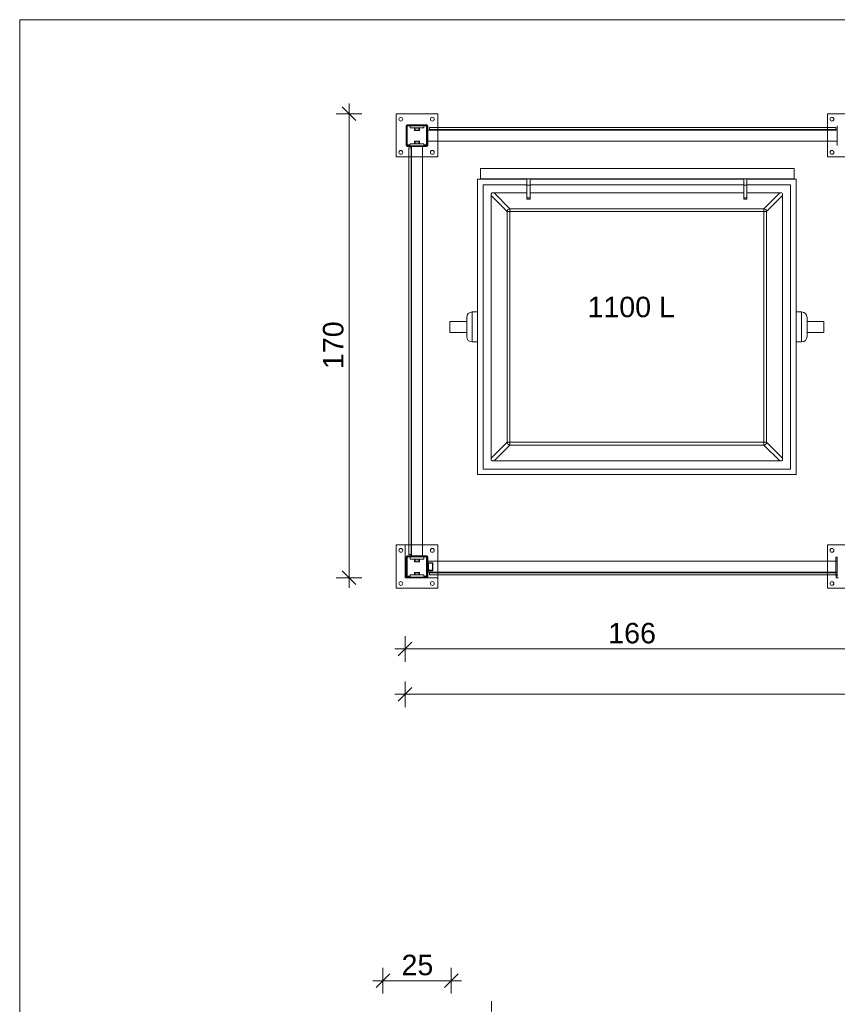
# Model space of a CAD drawing. Header units: millimetres. Extents: x -167328 to -157314, y 101096 to 108030.
# Tile 4 of 8: x -167328 to -164331, y 104422 to 108030. Entities that reach past the tile are written whole.
import ezdxf
from ezdxf.xclip import XClip

# ---------------------------------------------------------------- set-up
doc = ezdxf.new("R2010")
doc.units = ezdxf.units.MM
doc.header["$MEASUREMENT"] = 0
doc.header["$XCLIPFRAME"] = 0
doc.layers.add('2D - Rysunki i Obrazki', color=7, linetype='Continuous')
for name, color, linetype, lineweight in [('ARCH-036 SZCZEGÓŁ WIATY ŚMIETNIKOWEJ_18_Krzywa_Nr_pióra__7', 7, 'Continuous', 18), ('ARCH-036 SZCZEGÓŁ WIATY ŚMIETNIKOWEJ_18_Linia_Nr_pióra__7', 7, 'Continuous', 18), ('ARCH-036 SZCZEGÓŁ WIATY ŚMIETNIKOWEJ_18_Linia_Nr_pióra__8', 250, 'Continuous', 18), ('ARCH-036 SZCZEGÓŁ WIATY ŚMIETNIKOWEJ_18_Polilinia_Nr_pióra__7', 7, 'Continuous', 18), ('ARCH-036 SZCZEGÓŁ WIATY ŚMIETNIKOWEJ_18_Tekst_Nr_pióra__7', 7, 'Continuous', 18), ('ARCH-036 SZCZEGÓŁ WIATY ŚMIETNIKOWEJ_18_Łuk_Nr_pióra__7', 7, 'Continuous', 18), ('ARCH-036 SZCZEGÓŁ WIATY ŚMIETNIKOWEJ_18_Łuk_Nr_pióra__8', 250, 'Continuous', 18)]:
    doc.layers.add(name, color=color, linetype=linetype, lineweight=lineweight)
doc.layers.add('ARCH-036 SZCZEGÓŁ WIATY ŚMIETNIKOWEJ_18_Wymiary_Nr_pióra__251', color=7, linetype='Continuous', lineweight=18, true_color=0x6d6d6d)
doc.styles.add('STYL_AUTOMATYCZNY_1', font='arial.ttf')

# ---------------------------------------------------------------- blocks, each defined once
blk = doc.blocks.new('Rysunek_1_18', base_point=(-162320.9293651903, 104563.3070310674))
at = {"layer": 'ARCH-036 SZCZEGÓŁ WIATY ŚMIETNIKOWEJ_18_Krzywa_Nr_pióra__7', "color": 7, "linetype": 'Continuous', "lineweight": 18}
for p, q in [((-165880.53322882, 107632.701186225), (-165878.2237885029, 107633.4157429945)), ((-165878.2237885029, 107633.4157429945), (-165875.9143481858, 107632.701186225)), ((-165875.9143481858, 107632.701186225), (-165871.2956167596, 107633.4157429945)), ((-165871.2956167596, 107633.4157429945), (-165866.6767361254, 107632.701186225)), ((-165866.6767361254, 107632.701186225), (-165864.3674450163, 107633.4157429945)), ((-165864.3674450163, 107633.4157429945), (-165862.0580046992, 107632.701186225)), ((-165878.2237885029, 107624.11576202), (-165880.53322882, 107624.8301695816)), ((-165875.9143481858, 107624.8301695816), (-165878.2237885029, 107624.11576202)), ((-165871.2956167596, 107624.11576202), (-165875.9143481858, 107624.8301695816)), ((-165866.6767361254, 107624.8301695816), (-165871.2956167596, 107624.11576202)), ((-165864.3674450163, 107624.11576202), (-165866.6767361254, 107624.8301695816)), ((-165862.0580046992, 107624.8301695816), (-165864.3674450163, 107624.11576202)), ((-165880.53322882, 107584.0012104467), (-165878.2237885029, 107584.7157672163)), ((-165878.2237885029, 107575.4156370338), (-165880.53322882, 107576.1301938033)), ((-165878.2237885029, 107584.7157672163), (-165875.9143481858, 107584.0012104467)), ((-165875.9143481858, 107576.1301938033), (-165878.2237885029, 107575.4156370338)), ((-165875.9143481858, 107584.0012104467), (-165871.2956167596, 107584.7157672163)), ((-165871.2956167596, 107575.4156370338), (-165875.9143481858, 107576.1301938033)), ((-165871.2956167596, 107584.7157672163), (-165866.6767361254, 107584.0012104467)), ((-165866.6767361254, 107576.1301938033), (-165871.2956167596, 107575.4156370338)), ((-165866.6767361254, 107584.0012104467), (-165864.3674450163, 107584.7157672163)), ((-165864.3674450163, 107575.4156370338), (-165866.6767361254, 107576.1301938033)), ((-165864.3674450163, 107584.7157672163), (-165862.0580046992, 107584.0012104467)), ((-165862.0580046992, 107576.1301938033), (-165864.3674450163, 107575.4156370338)), ((-165880.53322882, 106052.7011295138), (-165878.2237885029, 106053.4156862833)), ((-165878.2237885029, 106044.1157053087), (-165880.53322882, 106044.8302620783)), ((-165878.2237885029, 106053.4156862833), (-165875.9143481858, 106052.7011295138)), ((-165875.9143481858, 106044.8302620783), (-165878.2237885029, 106044.1157053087)), ((-165875.9143481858, 106052.7011295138), (-165871.2956167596, 106053.4156862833)), ((-165871.2956167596, 106044.1157053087), (-165875.9143481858, 106044.8302620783)), ((-165871.2956167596, 106053.4156862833), (-165866.6767361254, 106052.7011295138)), ((-165866.6767361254, 106044.8302620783), (-165871.2956167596, 106044.1157053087)), ((-165866.6767361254, 106052.7011295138), (-165864.3674450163, 106053.4156862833)), ((-165864.3674450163, 106044.1157053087), (-165866.6767361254, 106044.8302620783)), ((-165864.3674450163, 106053.4156862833), (-165862.0580046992, 106052.7011295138)), ((-165862.0580046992, 106044.8302620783), (-165864.3674450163, 106044.1157053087)), ((-165880.53322882, 106004.0011537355), (-165878.2237885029, 106004.715710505)), ((-165878.2237885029, 106004.715710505), (-165875.9143481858, 106004.0011537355)), ((-165875.9143481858, 106004.0011537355), (-165871.2956167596, 106004.715710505)), ((-165871.2956167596, 106004.715710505), (-165866.6767361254, 106004.0011537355)), ((-165866.6767361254, 106004.0011537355), (-165864.3674450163, 106004.715710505)), ((-165864.3674450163, 106004.715710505), (-165862.0580046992, 106004.0011537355)), ((-165878.2237885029, 105995.4157295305), (-165880.53322882, 105996.1302863)), ((-165875.9143481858, 105996.1302863), (-165878.2237885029, 105995.4157295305)), ((-165871.2956167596, 105995.4157295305), (-165875.9143481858, 105996.1302863)), ((-165866.6767361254, 105996.1302863), (-165871.2956167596, 105995.4157295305)), ((-165864.3674450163, 105995.4157295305), (-165866.6767361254, 105996.1302863)), ((-165862.0580046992, 105996.1302863), (-165864.3674450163, 105995.4157295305))]:
    blk.add_line(p, q, dxfattribs=at)
at = {"layer": 'ARCH-036 SZCZEGÓŁ WIATY ŚMIETNIKOWEJ_18_Linia_Nr_pióra__7', "color": 7, "linetype": 'Continuous', "lineweight": 18}
for p, q in [((-165915.2955427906, 107685.4157505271), (-165795.2956631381, 107685.4157505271)), ((-165795.2956631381, 107685.4157505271), (-165795.2956631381, 107635.4179641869)), ((-164335.2956352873, 107685.4157505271), (-164215.2956064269, 107685.4157505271)), ((-165911.2955766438, 107569.4156878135), (-165911.2955766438, 107641.4156752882)), ((-165909.2955935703, 107569.4156878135), (-165909.2955935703, 107641.4156752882)), ((-165907.2956104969, 107645.415641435), (-165835.2956230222, 107645.415641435)), ((-165907.2956104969, 107643.4156583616), (-165835.2956230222, 107643.4156583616)), ((-165907.2956104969, 107572.4156624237), (-165907.2956104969, 107640.4156837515)), ((-165906.2956189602, 107641.4156752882), (-165896.2955543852, 107641.4156752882)), ((-165896.2955543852, 107641.4156752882), (-165896.2955543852, 107633.4157429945)), ((-165896.2955543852, 107641.4156752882), (-165846.295679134, 107641.4156752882)), ((-165896.2955543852, 107633.4157429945), (-165846.295679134, 107633.4157429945)), ((-165880.53322882, 107632.701186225), (-165879.2955490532, 107633.4157429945)), ((-165880.53322882, 107632.701186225), (-165880.53322882, 107624.8301695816)), ((-165879.2955490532, 107641.4156752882), (-165879.2955490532, 107643.4156583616)), ((-165875.9143481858, 107632.701186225), (-165875.9143481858, 107624.8301695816)), ((-165866.6767361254, 107632.701186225), (-165866.6767361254, 107624.8301695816)), ((-165865.2956675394, 107641.4156752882), (-165865.2956675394, 107643.4156583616)), ((-165863.295535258, 107633.4157429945), (-165862.0580046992, 107632.701186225)), ((-165862.0580046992, 107632.701186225), (-165862.0580046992, 107624.8301695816)), ((-165846.295679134, 107641.4156752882), (-165838.2955976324, 107641.4156752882)), ((-165846.295679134, 107641.4156752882), (-165846.295679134, 107633.4157429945)), ((-165837.2956060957, 107640.4156837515), (-165837.2956060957, 107572.4156624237)), ((-165835.2956230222, 107640.4156837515), (-165835.2956230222, 107572.4156624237)), ((-165833.2956399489, 107641.4156752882), (-165833.2956399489, 107569.4156878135)), ((-165831.2956568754, 107641.4156752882), (-165831.2956568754, 107569.4156878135)), ((-165826.2956072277, 107635.4179307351), (-165826.2956072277, 107635.4158493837)), ((-164336.295626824, 107635.4179641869), (-165826.295549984, 107635.4179641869)), ((-164336.295626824, 107635.4158752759), (-165826.295549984, 107635.4158752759)), ((-165826.295549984, 107635.4158752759), (-165826.295549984, 107635.2041492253)), ((-165826.295549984, 107627.6276690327), (-165826.295549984, 107635.2041492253)), ((-165826.295549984, 107635.2041492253), (-164336.295626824, 107635.2041492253)), ((-164336.295626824, 107635.4158752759), (-164336.295626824, 107635.2041492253)), ((-164336.295626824, 107635.2041492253), (-164336.295626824, 107627.6276690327)), ((-164336.2956072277, 107635.4179307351), (-164336.2956072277, 107635.4158493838)), ((-164331.2956691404, 107569.4156878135), (-164331.2956691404, 107641.4156752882)), ((-165879.2955490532, 107624.11576202), (-165880.53322882, 107624.8301695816)), ((-165879.2955490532, 107624.11576202), (-165878.2237885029, 107624.11576202)), ((-165871.2956167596, 107624.11576202), (-165878.2237885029, 107624.11576202)), ((-165864.3674450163, 107624.11576202), (-165871.2956167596, 107624.11576202)), ((-165864.3674450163, 107624.11576202), (-165863.295535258, 107624.11576202)), ((-165862.0580046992, 107624.8301695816), (-165863.295535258, 107624.11576202)), ((-164331.2956691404, 107625.4156614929), (-165831.2956568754, 107625.4156614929)), ((-165826.295549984, 107627.4157937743), (-165826.295549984, 107627.6276690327)), ((-164336.295626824, 107627.6276690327), (-165826.295549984, 107627.6276690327)), ((-165826.295549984, 107627.4157937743), (-165826.295549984, 107626.4158022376)), ((-164336.295626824, 107627.4157937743), (-165826.295549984, 107627.4157937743)), ((-165826.295549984, 107625.7685382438), (-165826.295549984, 107626.4158022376)), ((-165826.295549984, 107626.4158022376), (-164336.295626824, 107626.4158022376)), ((-165826.295549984, 107625.4156614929), (-165826.295549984, 107625.7685382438)), ((-164336.295626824, 107625.7685382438), (-165826.295549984, 107625.7685382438)), ((-164336.295626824, 107627.6276690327), (-164336.295626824, 107627.4157937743)), ((-164336.295626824, 107627.4157937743), (-164336.295626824, 107626.4158022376)), ((-164336.295626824, 107626.4158022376), (-164336.295626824, 107625.7685382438)), ((-164336.295626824, 107625.4156614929), (-164336.295626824, 107625.7685382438)), ((-165896.2955543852, 107567.4157047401), (-165907.2956104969, 107567.4157047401)), ((-165835.2956230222, 107565.4157216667), (-165907.2956104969, 107565.4157216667)), ((-165896.2955543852, 107571.415670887), (-165906.2956189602, 107571.415670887)), ((-165906.2956189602, 107569.4156878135), (-165896.2955543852, 107569.4156878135)), ((-165901.2978993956, 107560.4157639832), (-165901.2978993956, 106070.4156916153)), ((-165901.297830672, 107560.4157072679), (-165901.2957493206, 107560.4157072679)), ((-165901.2958104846, 107560.4157639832), (-165901.2958104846, 106070.4156916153)), ((-165901.2958104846, 107560.4157639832), (-165901.0839352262, 107560.4157639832)), ((-165901.0839352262, 107560.4157639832), (-165893.5074550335, 107560.4157639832)), ((-165901.0839352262, 106070.4156916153), (-165901.0839352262, 107560.4157639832)), ((-165896.2955543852, 107575.4156370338), (-165896.2955543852, 107567.4157047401)), ((-165896.2955543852, 107575.4156370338), (-165846.295679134, 107575.4156370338)), ((-165896.2955543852, 107567.4157047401), (-165846.295679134, 107567.4157047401)), ((-165893.5074550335, 107560.4157639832), (-165893.295728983, 107560.4157639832)), ((-165893.5074550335, 107560.4157639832), (-165893.5074550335, 106070.4156916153)), ((-165893.295728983, 107560.4157639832), (-165892.2957374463, 107560.4157639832)), ((-165893.295728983, 107560.4157639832), (-165893.295728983, 106070.4156916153)), ((-165892.2957374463, 107560.4157639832), (-165891.6484734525, 107560.4157639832)), ((-165892.2957374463, 106070.4156916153), (-165892.2957374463, 107560.4157639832)), ((-165891.2955967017, 107560.4157639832), (-165891.6484734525, 107560.4157639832)), ((-165891.6484734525, 107560.4157639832), (-165891.6484734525, 106070.4156916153)), ((-165891.2955967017, 107565.4157216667), (-165891.2955967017, 106065.4157339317)), ((-165880.53322882, 107584.0012104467), (-165879.2955490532, 107584.7157672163)), ((-165880.53322882, 107584.0012104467), (-165880.53322882, 107576.1301938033)), ((-165879.2955490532, 107575.4156370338), (-165880.53322882, 107576.1301938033)), ((-165879.2955490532, 107584.7157672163), (-165878.2237885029, 107584.7157672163)), ((-165871.2956167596, 107584.7157672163), (-165878.2237885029, 107584.7157672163)), ((-165875.9143481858, 107584.0012104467), (-165875.9143481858, 107576.1301938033)), ((-165864.3674450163, 107584.7157672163), (-165871.2956167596, 107584.7157672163)), ((-165866.6767361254, 107584.0012104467), (-165866.6767361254, 107576.1301938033)), ((-165864.3674450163, 107584.7157672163), (-165863.295535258, 107584.7157672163)), ((-165863.295535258, 107584.7157672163), (-165862.0580046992, 107584.0012104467)), ((-165862.0580046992, 107576.1301938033), (-165863.295535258, 107575.4156370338)), ((-165862.0580046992, 107584.0012104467), (-165862.0580046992, 107576.1301938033)), ((-165851.2956368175, 107565.4157216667), (-165851.2956368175, 106065.4157339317)), ((-165846.295679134, 107575.4156370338), (-165846.295679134, 107567.4157047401)), ((-165838.2955976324, 107571.415670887), (-165846.295679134, 107571.415670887)), ((-165846.295679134, 107569.4156878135), (-165838.2955976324, 107569.4156878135)), ((-165835.2956230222, 107567.4157047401), (-165846.295679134, 107567.4157047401)), ((-164331.2956691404, 107585.4157016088), (-165831.2956568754, 107585.4157016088)), ((-165795.2956631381, 107585.4157016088), (-165795.2956631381, 107565.4157216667)), ((-165915.2955427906, 106105.4156938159), (-165901.2978993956, 106105.4156938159)), ((-165915.2955427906, 105985.4156649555), (-165915.2955427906, 106105.4156938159)), ((-165851.2956368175, 106105.4156938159), (-165795.2956631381, 106105.4156938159)), ((-165795.2956631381, 106105.4156938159), (-165795.2956631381, 105985.4156649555)), ((-164335.2956352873, 106105.4156938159), (-164215.2956064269, 106105.4156938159)), ((-165911.2955766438, 105989.4157803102), (-165911.2955766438, 106061.4157677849)), ((-165909.2955935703, 105989.4157803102), (-165909.2955935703, 106061.4157677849)), ((-165907.2956104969, 106065.4157339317), (-165835.2956230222, 106065.4157339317)), ((-165907.2956104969, 106063.4157508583), (-165835.2956230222, 106063.4157508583)), ((-165907.2956104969, 105992.4157549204), (-165907.2956104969, 106060.4157762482)), ((-165906.2956189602, 106061.4157677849), (-165896.2955543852, 106061.4157677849)), ((-165901.297830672, 106070.4157072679), (-165901.2957493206, 106070.4157072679)), ((-165901.2958104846, 106070.4156916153), (-165901.0839352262, 106070.4156916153)), ((-165893.5074550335, 106070.4156916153), (-165901.0839352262, 106070.4156916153)), ((-165896.2955543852, 106061.4157677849), (-165896.2955543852, 106053.4156862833)), ((-165896.2955543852, 106061.4157677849), (-165846.295679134, 106061.4157677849)), ((-165896.2955543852, 106053.4156862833), (-165846.295679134, 106053.4156862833)), ((-165893.295728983, 106070.4156916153), (-165893.5074550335, 106070.4156916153)), ((-165893.295728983, 106070.4156916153), (-165892.2957374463, 106070.4156916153)), ((-165891.6484734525, 106070.4156916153), (-165892.2957374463, 106070.4156916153)), ((-165891.2955967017, 106070.4156916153), (-165891.6484734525, 106070.4156916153)), ((-165880.53322882, 106052.7011295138), (-165879.2955490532, 106053.4156862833)), ((-165880.53322882, 106052.7011295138), (-165880.53322882, 106044.8302620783)), ((-165879.2955490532, 106044.1157053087), (-165880.53322882, 106044.8302620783)), ((-165879.2955490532, 106061.4157677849), (-165879.2955490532, 106063.4157508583)), ((-165878.2237885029, 106044.1157053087), (-165879.2955490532, 106044.1157053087)), ((-165871.2956167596, 106044.1157053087), (-165878.2237885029, 106044.1157053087)), ((-165875.9143481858, 106052.7011295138), (-165875.9143481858, 106044.8302620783)), ((-165864.3674450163, 106044.1157053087), (-165871.2956167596, 106044.1157053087)), ((-165866.6767361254, 106052.7011295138), (-165866.6767361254, 106044.8302620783)), ((-165865.2956675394, 106061.4157677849), (-165865.2956675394, 106063.4157508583)), ((-165864.3674450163, 106044.1157053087), (-165863.295535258, 106044.1157053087)), ((-165863.295535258, 106053.4156862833), (-165862.0580046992, 106052.7011295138)), ((-165862.0580046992, 106044.8302620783), (-165863.295535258, 106044.1157053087)), ((-165862.0580046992, 106052.7011295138), (-165862.0580046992, 106044.8302620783)), ((-165846.295679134, 106061.4157677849), (-165838.2955976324, 106061.4157677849)), ((-165846.295679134, 106061.4157677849), (-165846.295679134, 106053.4156862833)), ((-165837.2956060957, 106060.4157762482), (-165837.2956060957, 105992.4157549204)), ((-165835.2956230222, 106060.4157762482), (-165835.2956230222, 105992.4157549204)), ((-165833.2956399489, 106061.4157677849), (-165833.2956399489, 105989.4157803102)), ((-165831.2956568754, 106061.4157677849), (-165831.2956568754, 105989.4157803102)), ((-164331.2956691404, 106045.4157539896), (-165831.2956568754, 106045.4157539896)), ((-164336.295626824, 106060.4157762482), (-164336.295626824, 105995.4157295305)), ((-164331.2956691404, 106060.4157762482), (-164336.295626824, 106060.4157762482)), ((-164331.2956691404, 105989.4157803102), (-164331.2956691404, 106061.4157677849)), ((-165880.53322882, 106004.0011537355), (-165879.2955490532, 106004.715710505)), ((-165878.2237885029, 106004.715710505), (-165879.2955490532, 106004.715710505)), ((-165871.2956167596, 106004.715710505), (-165878.2237885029, 106004.715710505)), ((-165864.3674450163, 106004.715710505), (-165871.2956167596, 106004.715710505)), ((-165864.3674450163, 106004.715710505), (-165863.295535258, 106004.715710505)), ((-165863.295535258, 106004.715710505), (-165862.0580046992, 106004.0011537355)), ((-164331.2956691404, 106005.4156448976), (-165831.2956568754, 106005.4156448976)), ((-165830.2956653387, 106040.4156470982), (-165814.2956515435, 106040.4156470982)), ((-165814.2956515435, 106010.415751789), (-165830.2956653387, 106010.415751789)), ((-165829.295673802, 106038.4156640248), (-165829.295673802, 106012.4157348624)), ((-165815.2956430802, 106038.4156640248), (-165829.295673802, 106038.4156640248)), ((-165829.295673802, 106012.4157348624), (-165815.2956430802, 106012.4157348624)), ((-165826.295549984, 106005.4156448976), (-165826.295549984, 106005.0627681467)), ((-165826.295549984, 106005.0627681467), (-165826.295549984, 106004.4155041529)), ((-164336.295626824, 106005.0627681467), (-165826.295549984, 106005.0627681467)), ((-165815.2956430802, 106012.4157348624), (-165815.2956430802, 106038.4156640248)), ((-165813.2956600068, 106039.4156555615), (-165813.2956600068, 106011.4157433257)), ((-164336.295626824, 106005.4156448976), (-164336.295626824, 106005.0627681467)), ((-164336.295626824, 106004.4155041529), (-164336.295626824, 106005.0627681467)), ((-165907.2956104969, 105985.4156649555), (-165915.2955427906, 105985.4156649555)), ((-165896.2955543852, 105987.4156480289), (-165907.2956104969, 105987.4156480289)), ((-165835.2956230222, 105985.4156649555), (-165907.2956104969, 105985.4156649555)), ((-165896.2955543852, 105991.4157633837), (-165906.2956189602, 105991.4157633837)), ((-165906.2956189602, 105989.4157803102), (-165896.2955543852, 105989.4157803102)), ((-165896.2955543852, 105995.4157295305), (-165896.2955543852, 105987.4156480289)), ((-165896.2955543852, 105995.4157295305), (-165846.295679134, 105995.4157295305)), ((-165896.2955543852, 105987.4156480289), (-165846.295679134, 105987.4156480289)), ((-165880.53322882, 106004.0011537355), (-165880.53322882, 105996.1302863)), ((-165879.2955490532, 105995.4157295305), (-165880.53322882, 105996.1302863)), ((-165875.9143481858, 106004.0011537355), (-165875.9143481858, 105996.1302863)), ((-165866.6767361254, 106004.0011537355), (-165866.6767361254, 105996.1302863)), ((-165862.0580046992, 105996.1302863), (-165863.295535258, 105995.4157295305)), ((-165862.0580046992, 106004.0011537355), (-165862.0580046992, 105996.1302863)), ((-165846.295679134, 105995.4157295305), (-165846.295679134, 105987.4156480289)), ((-165838.2955976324, 105991.4157633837), (-165846.295679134, 105991.4157633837)), ((-165846.295679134, 105989.4157803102), (-165838.2955976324, 105989.4157803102)), ((-165835.2956230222, 105987.4156480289), (-165846.295679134, 105987.4156480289)), ((-165795.2956631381, 105985.4156649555), (-165835.2956230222, 105985.4156649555)), ((-165826.2956072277, 105995.4134838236), (-165826.2956072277, 105995.415565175)), ((-165826.295549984, 106003.4155126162), (-165826.295549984, 106004.4155041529)), ((-165826.295549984, 106004.4155041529), (-164336.295626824, 106004.4155041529)), ((-165826.295549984, 106003.4155126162), (-165826.295549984, 106003.2037865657)), ((-164336.295626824, 106003.4155126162), (-165826.295549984, 106003.4155126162)), ((-165826.295549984, 106003.2037865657), (-165826.295549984, 105995.6273063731)), ((-164336.295626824, 106003.2037865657), (-165826.295549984, 106003.2037865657)), ((-165826.295549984, 105995.4155803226), (-165826.295549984, 105995.6273063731)), ((-165826.295549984, 105995.6273063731), (-164336.295626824, 105995.6273063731)), ((-164336.295626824, 105995.4155803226), (-165826.295549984, 105995.4155803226)), ((-164336.295626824, 105995.4134914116), (-165826.295549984, 105995.4134914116)), ((-164336.295626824, 106003.4155126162), (-164336.295626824, 106004.4155041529)), ((-164336.295626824, 106003.2037865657), (-164336.295626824, 106003.4155126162)), ((-164336.295626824, 105995.6273063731), (-164336.295626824, 106003.2037865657)), ((-164336.295626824, 105995.4155803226), (-164336.295626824, 105995.6273063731)), ((-164331.2956691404, 105995.4157295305), (-164336.295626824, 105995.4157295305)), ((-164336.2956072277, 105995.4134838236), (-164336.2956072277, 105995.415565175)), ((-164335.2956352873, 105985.4156649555), (-164335.2956352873, 105995.4157295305)), ((-164327.2955537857, 105985.4156649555), (-164335.2956352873, 105985.4156649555))]:
    blk.add_line(p, q, dxfattribs=at)
at = {"layer": 'ARCH-036 SZCZEGÓŁ WIATY ŚMIETNIKOWEJ_18_Linia_Nr_pióra__8', "color": 250, "linetype": 'Continuous', "lineweight": 18}
for p, q in [((-165639.2956405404, 107447.4156758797), (-165639.2956405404, 107485.4156526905)), ((-165639.2956405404, 107485.4156526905), (-164489.2956748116, 107485.4156526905)), ((-164489.2956748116, 107447.4156758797), (-164489.2956748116, 107485.4156526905)), ((-165649.2955559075, 107445.4156928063), (-165469.2955872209, 107445.4156928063)), ((-165649.2955559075, 106363.4157484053), (-165649.2955559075, 107445.4156928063)), ((-165639.2956405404, 107445.4156928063), (-165639.2956405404, 107447.4156758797)), ((-165469.2955872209, 107447.4156758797), (-165639.2956405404, 107447.4156758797)), ((-165629.2955759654, 107425.4157128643), (-165469.2955872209, 107425.4157128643)), ((-165629.2955759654, 106383.4157283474), (-165629.2955759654, 107425.4157128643)), ((-165469.2955872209, 107447.4156758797), (-165457.2955395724, 107447.4156758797)), ((-165469.2955872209, 107424.1534137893), (-165469.2955872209, 107447.4156758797)), ((-165469.2955872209, 107424.1534137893), (-165457.2955395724, 107424.1534137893)), ((-165469.2955872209, 107376.8533067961), (-165469.2955872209, 107424.1534137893)), ((-165457.2955395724, 107424.1534137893), (-165457.2955395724, 107447.4156758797)), ((-164674.2956011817, 107447.4156758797), (-165457.2955395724, 107447.4156758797)), ((-165457.2955395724, 107445.4156928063), (-164674.2956011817, 107445.4156928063)), ((-165457.2955395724, 107425.4157128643), (-164674.2956011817, 107425.4157128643)), ((-165457.2955395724, 107376.8533067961), (-165457.2955395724, 107424.1534137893)), ((-164662.2955535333, 107447.4156758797), (-164674.2956011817, 107447.4156758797)), ((-164674.2956011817, 107447.4156758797), (-164674.2956011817, 107424.1534137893)), ((-164674.2956011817, 107424.1534137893), (-164674.2956011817, 107376.8533067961)), ((-164662.2955535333, 107424.1534137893), (-164674.2956011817, 107424.1534137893)), ((-164489.2956748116, 107447.4156758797), (-164662.2955535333, 107447.4156758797)), ((-164662.2955535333, 107424.1534137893), (-164662.2955535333, 107447.4156758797)), ((-164662.2955535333, 107445.4156928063), (-164482.2955848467, 107445.4156928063)), ((-164662.2955535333, 107425.4157128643), (-164502.2955647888, 107425.4157128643)), ((-164662.2955535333, 107376.8533067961), (-164662.2955535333, 107424.1534137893)), ((-164502.2955647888, 107425.4157128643), (-164502.2955647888, 106383.4157283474)), ((-164489.2956748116, 107445.4156928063), (-164489.2956748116, 107447.4156758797)), ((-164482.2955848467, 107445.4156928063), (-164482.2955848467, 106363.4157484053)), ((-165599.2956806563, 106416.6473181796), (-165599.2956806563, 107392.1839738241)), ((-165541.0574388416, 107327.1963113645), (-165599.2956806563, 107385.4344039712)), ((-165596.0639861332, 107395.4156683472), (-165469.2955872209, 107395.4156683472)), ((-165589.3142670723, 107395.4156683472), (-165531.0761744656, 107337.1775757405)), ((-165469.2955872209, 107372.200854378), (-165469.2955872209, 107376.8533067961)), ((-165469.2955872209, 107376.8533067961), (-165457.2955395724, 107376.8533067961)), ((-165457.2955395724, 107395.4156683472), (-164674.2956011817, 107395.4156683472)), ((-165457.2955395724, 107372.200854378), (-165457.2955395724, 107376.8533067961)), ((-164674.2956011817, 107376.8533067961), (-164674.2956011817, 107372.200854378)), ((-164662.2955535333, 107376.8533067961), (-164674.2956011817, 107376.8533067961)), ((-164662.2955535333, 107395.4156683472), (-164535.5273038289, 107395.4156683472)), ((-164662.2955535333, 107372.200854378), (-164662.2955535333, 107376.8533067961)), ((-164600.5151154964, 107337.1775757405), (-164542.2768736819, 107395.4156683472)), ((-164532.2956093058, 107385.4344039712), (-164590.5337019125, 107327.1963113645)), ((-164532.2956093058, 107392.1839738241), (-164532.2956093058, 106416.6473181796)), ((-165469.2955872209, 107372.200854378), (-165457.2955395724, 107372.200854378)), ((-164662.2955535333, 107372.200854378), (-164674.2956011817, 107372.200854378)), ((-165541.0574388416, 106481.6351298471), (-165541.0574388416, 107327.1963113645)), ((-165531.0761744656, 107327.1963113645), (-165541.0574388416, 107327.1963113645)), ((-165531.0761744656, 107337.1775757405), (-165531.0761744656, 107327.1963113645)), ((-165531.0761744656, 107337.1775757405), (-164600.5151154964, 107337.1775757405)), ((-164600.5151154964, 107327.1963113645), (-165531.0761744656, 107327.1963113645)), ((-165531.0761744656, 107327.1963113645), (-165531.0761744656, 106481.6351298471)), ((-164600.5151154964, 107327.1963113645), (-164600.5151154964, 107337.1775757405)), ((-164590.5337019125, 107327.1963113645), (-164600.5151154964, 107327.1963113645)), ((-164600.5151154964, 106481.6351298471), (-164600.5151154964, 107327.1963113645)), ((-164590.5337019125, 107327.1963113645), (-164590.5337019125, 106481.6351298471)), ((-165649.2955559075, 106959.1745081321), (-165669.2955358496, 106959.1745081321)), ((-165669.2955358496, 106959.1745081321), (-165669.2955358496, 106849.1745438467)), ((-164482.2955848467, 106959.1745081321), (-164462.2956049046, 106959.1745081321)), ((-164462.2956049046, 106849.1745438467), (-164462.2956049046, 106959.1745081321)), ((-165751.2955878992, 106884.1745460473), (-165751.2955878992, 106924.1745059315)), ((-165689.2956649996, 106924.1745059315), (-165751.2955878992, 106924.1745059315)), ((-165689.2956649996, 106869.1745237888), (-165689.2956649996, 106939.17452819)), ((-164442.2956249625, 106939.17452819), (-164442.2956249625, 106869.1745237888)), ((-164442.2956249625, 106924.1745059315), (-164380.295552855, 106924.1745059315)), ((-164380.295552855, 106924.1745059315), (-164380.295552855, 106884.1745460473)), ((-165689.2956649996, 106884.1745460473), (-165751.2955878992, 106884.1745460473)), ((-164442.2956249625, 106884.1745460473), (-164380.295552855, 106884.1745460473)), ((-165649.2955559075, 106849.1745438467), (-165669.2955358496, 106849.1745438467)), ((-164482.2955848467, 106849.1745438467), (-164462.2956049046, 106849.1745438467)), ((-165599.2956806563, 106423.3970372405), (-165541.0574388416, 106481.6351298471)), ((-165541.0574388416, 106481.6351298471), (-165531.0761744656, 106481.6351298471)), ((-165531.0761744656, 106481.6351298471), (-165531.0761744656, 106471.6538654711)), ((-165531.0761744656, 106481.6351298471), (-164600.5151154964, 106481.6351298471)), ((-164600.5151154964, 106471.6538654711), (-164600.5151154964, 106481.6351298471)), ((-164600.5151154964, 106481.6351298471), (-164590.5337019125, 106481.6351298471)), ((-164590.5337019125, 106481.6351298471), (-164532.2956093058, 106423.3970372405)), ((-165531.0761744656, 106471.6538654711), (-165589.3142670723, 106413.4157728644)), ((-164600.5151154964, 106471.6538654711), (-165531.0761744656, 106471.6538654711)), ((-164542.2768736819, 106413.4157728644), (-164600.5151154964, 106471.6538654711)), ((-164535.5273038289, 106413.4157728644), (-165596.0639861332, 106413.4157728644)), ((-164502.2955647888, 106383.4157283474), (-165629.2955759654, 106383.4157283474)), ((-164482.2955848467, 106363.4157484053), (-165649.2955559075, 106363.4157484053))]:
    blk.add_line(p, q, dxfattribs=at)
at = {"layer": 'ARCH-036 SZCZEGÓŁ WIATY ŚMIETNIKOWEJ_18_Polilinia_Nr_pióra__7', "color": 7, "linetype": 'Continuous', "lineweight": 18, "flags": 128}
for points in [[(-167327.511880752, 108030.1774616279), (-167327.511880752, 101105.1774616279)], [(-157327.511880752, 108030.1774616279), (-167327.511880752, 108030.1774616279)]]:
    blk.add_lwpolyline(points, dxfattribs=at)
for points in [[(-165947.2956072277, 107685.4157072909), (-165795.2956072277, 107685.4157072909), (-165795.2956072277, 107527.4157072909), (-165947.2956072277, 107527.4157072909)], [(-164367.2956072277, 107685.4157072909), (-164215.2956072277, 107685.4157072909), (-164215.2956072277, 107527.4157072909), (-164367.2956072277, 107527.4157072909)], [(-165947.2956072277, 106105.4157072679), (-165795.2956072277, 106105.4157072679), (-165795.2956072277, 105947.4157072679), (-165947.2956072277, 105947.4157072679)], [(-164367.2956072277, 106105.4157072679), (-164215.2956072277, 106105.4157072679), (-164215.2956072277, 105947.4157072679), (-164367.2956072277, 105947.4157072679)]]:
    blk.add_lwpolyline(points, close=True, dxfattribs=at)
at = {"layer": 'ARCH-036 SZCZEGÓŁ WIATY ŚMIETNIKOWEJ_18_Wymiary_Nr_pióra__251', "color": 251, "linetype": 'Continuous', "lineweight": 18, "true_color": 0x6d6d6d}
for p, q in [((-166095.7185159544, 107660.4156636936), (-166145.7185404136, 107710.4156881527)), ((-166120.718602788, 107722.9157315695), (-166120.718602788, 107685.4157505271)), ((-166167.5936163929, 107685.4157505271), (-166073.843589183, 107685.4157505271)), ((-166120.718602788, 107685.4157505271), (-166120.718602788, 105985.4156649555)), ((-166145.7185404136, 106010.415751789), (-166095.7185159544, 105960.4157273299)), ((-166167.5936163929, 105985.4156649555), (-166073.843589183, 105985.4156649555)), ((-166120.718602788, 105985.4156649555), (-166120.718602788, 105947.9156839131)), ((-165915.2955427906, 105677.5318188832), (-165915.2955427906, 105771.2818460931)), ((-165952.7956730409, 105724.4068324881), (-165915.2955427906, 105724.4068324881)), ((-165890.295605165, 105749.4069193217), (-165940.2956296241, 105699.4068948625)), ((-165915.2955427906, 105724.4068324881), (-164255.295566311, 105724.4068324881)), ((-165890.295605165, 105583.2652338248), (-165940.2956296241, 105533.2652093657)), ((-165915.2955427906, 105511.3902825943), (-165915.2955427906, 105605.1403098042)), ((-165952.7956730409, 105558.2652961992), (-165915.2955427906, 105558.2652961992)), ((-165915.2955427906, 105558.2652961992), (-161055.2956422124, 105558.2652961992)), ((-165971.2956656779, 104533.3087365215), (-166021.2955409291, 104483.3087120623)), ((-165996.2956033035, 104461.4337852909), (-165996.2956033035, 104555.1838125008)), ((-165771.2955678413, 104483.3087120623), (-165721.2955433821, 104533.3087365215)), ((-165746.2956302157, 104461.4337852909), (-165746.2956302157, 104555.1838125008)), ((-166033.7955843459, 104508.3087988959), (-165996.2956033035, 104508.3087988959)), ((-165996.2956033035, 104508.3087988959), (-165746.2956302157, 104508.3087988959)), ((-165746.2956302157, 104508.3087988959), (-165708.7956491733, 104508.3087988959)), ((-165597.9277423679, 104433.2431853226), (-165597.9277423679, 104395.7432042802))]:
    blk.add_line(p, q, dxfattribs=at)
at = {"layer": 'ARCH-036 SZCZEGÓŁ WIATY ŚMIETNIKOWEJ_18_Łuk_Nr_pióra__7', "color": 7, "linetype": 'Continuous', "lineweight": 18}
for centre, radius in [((-165930.9358437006, 107665.4157072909), 6.999999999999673), ((-165815.2956072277, 107665.4157072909), 6.999999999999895), ((-165815.2956072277, 107665.4157072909), 6.999999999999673), ((-164350.9358437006, 107665.4157072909), 6.999999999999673), ((-165930.9358437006, 107544.0368569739), 6.999999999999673), ((-165815.2956072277, 107544.0368569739), 6.999999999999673), ((-164350.9358437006, 107544.0368569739), 6.999999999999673), ((-165930.9358437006, 106085.4157072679), 6.999999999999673), ((-165815.2956072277, 106085.4157072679), 6.999999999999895), ((-165815.2956072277, 106085.4157072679), 6.999999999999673), ((-164350.9358437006, 106085.4157072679), 6.999999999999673), ((-165930.9358437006, 105964.0368569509), 6.999999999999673), ((-165815.2956072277, 105964.0368569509), 6.999999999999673), ((-164350.9358437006, 105964.0368569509), 6.999999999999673)]:
    blk.add_circle(centre, radius, dxfattribs=at)
for centre, radius, start, end in [((-165907.2956072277, 107641.4157072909), 3.999999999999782, 90, 180), ((-165906.2956072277, 107640.4157072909), 2.999999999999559, 90, 180), ((-165907.2956072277, 107641.4157072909), 1.999999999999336, 90, 180), ((-165906.2956072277, 107640.4157072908), 1.000000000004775, 90, 180), ((-165838.2956072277, 107640.4157072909), 3.000000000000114, 0, 90), ((-165838.2956072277, 107640.4157072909), 0.9999999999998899, 0, 90), ((-165835.2956072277, 107641.4157072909), 4.000000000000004, 0, 90), ((-165835.2956072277, 107641.4157072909), 1.999999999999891, 0, 90), ((-165907.2956072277, 107569.4157072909), 4.000000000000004, 180, 270), ((-165906.2956072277, 107572.4157072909), 2.999999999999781, 180, 270), ((-165907.2956072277, 107569.4157072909), 2.000000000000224, 180, 270), ((-165906.2956072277, 107572.4157072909), 1.000000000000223, 180, 270), ((-165838.2956072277, 107572.4157072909), 1.000000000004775, 270, 0), ((-165838.2956072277, 107572.4157072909), 3.000000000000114, 270, 0), ((-165835.2956072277, 107569.4157072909), 3.999999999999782, 270, 0), ((-165835.2956072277, 107569.4157072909), 1.999999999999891, 270, 0), ((-165907.2956072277, 106061.4157072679), 4.000000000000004, 90, 180), ((-165906.2956072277, 106060.4157072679), 2.999999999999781, 90, 180), ((-165907.2956072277, 106061.4157072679), 1.999999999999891, 90, 180), ((-165906.2956072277, 106060.4157072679), 0.9999999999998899, 90, 180), ((-165838.2956072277, 106060.4157072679), 3.000000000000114, 0, 90), ((-165838.2956072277, 106060.4157072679), 1.000000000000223, 0, 90), ((-165835.2956072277, 106061.4157072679), 4.000000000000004, 0, 90), ((-165835.2956072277, 106061.4157072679), 2.000000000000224, 0, 90), ((-165830.2956072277, 106039.4157072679), 0.9999999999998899, 90, 180), ((-165830.2956072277, 106011.4157072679), 0.9999999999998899, 180, 270), ((-165814.2956072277, 106039.4157072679), 1.000000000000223, 0, 90), ((-165814.2956072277, 106011.4157072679), 1.000000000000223, 270, 0), ((-165907.2956072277, 105989.4157072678), 4.000000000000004, 180, 270), ((-165906.2956072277, 105992.4157072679), 2.999999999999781, 180, 270), ((-165907.2956072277, 105989.4157072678), 1.999999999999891, 180, 270), ((-165906.2956072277, 105992.4157072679), 0.9999999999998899, 180, 270), ((-165838.2956072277, 105992.4157072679), 0.9999999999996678, 270, 0), ((-165838.2956072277, 105992.4157072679), 3.000000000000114, 270, 0), ((-165835.2956072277, 105989.4157072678), 4.000000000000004, 270, 0), ((-165835.2956072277, 105989.4157072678), 2.000000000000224, 270, 0)]:
    blk.add_arc(centre, radius, start, end, dxfattribs=at)
at = {"layer": 'ARCH-036 SZCZEGÓŁ WIATY ŚMIETNIKOWEJ_18_Łuk_Nr_pióra__8', "color": 250, "linetype": 'Continuous', "lineweight": 18}
for centre, radius, start, end in [((-165590.7700454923, 107386.8901455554), 10.03741438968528, 121.7904431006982, 148.2095568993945), ((-164540.8211689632, 107386.8901455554), 10.03741438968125, 31.79044310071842, 58.20955689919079), ((-165531.0761679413, 107327.1962680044), 9.999999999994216, 90.10698406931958, 179.8930159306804), ((-164600.5150465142, 107327.1962680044), 10.00000000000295, 0.1069840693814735, 89.89301593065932), ((-165669.2956072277, 106939.1745268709), 20.00000000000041, 90, 180), ((-164462.2956072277, 106939.1745268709), 20.00000000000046, 0, 90), ((-165669.2956072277, 106869.1745268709), 20.00000000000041, 180, 270), ((-164462.2956072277, 106869.1745268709), 19.99999999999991, 270, 0), ((-165531.0761679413, 106481.6351465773), 9.999999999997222, 180.1069840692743, 269.8930159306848), ((-164600.5150465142, 106481.6351465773), 9.999999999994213, 270.1069840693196, 359.8930159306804), ((-165590.7700454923, 106421.9412690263), 10.03741438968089, 211.7904431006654, 238.2095568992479), ((-164540.8211689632, 106421.9412690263), 10.03741438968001, 301.7904431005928, 328.2095568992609)]:
    blk.add_arc(centre, radius, start, end, dxfattribs=at)
at = {"layer": 'ARCH-036 SZCZEGÓŁ WIATY ŚMIETNIKOWEJ_18_Tekst_Nr_pióra__7', "color": 7, "linetype": 'Continuous', "lineweight": 18, "insert": (-165086.6349018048, 106938.9213052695), "char_height": 75.00000000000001, "attachment_point": 8, "style": 'STYL_AUTOMATYCZNY_1'}
blk.add_mtext('\\A1;{\\pqc;\\fArial|b0|i0|c238|p0;\\W1.000000;1100 L}', dxfattribs=at)
at = {"layer": 'ARCH-036 SZCZEGÓŁ WIATY ŚMIETNIKOWEJ_18_Wymiary_Nr_pióra__251', "color": 251, "linetype": 'Continuous', "lineweight": 18, "true_color": 0x6d6d6d, "insert": (-166140.0240712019, 106750.0439566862), "char_height": 75.00000000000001, "attachment_point": 7, "rotation": 90, "style": 'STYL_AUTOMATYCZNY_1'}
blk.add_mtext('\\A1;{\\pql;\\fArial|b0|i0|c238|p0;\\W1.000000;170}', dxfattribs=at)
at = {"layer": 'ARCH-036 SZCZEGÓŁ WIATY ŚMIETNIKOWEJ_18_Wymiary_Nr_pióra__251', "color": 251, "linetype": 'Continuous', "lineweight": 18, "true_color": 0x6d6d6d, "char_height": 75.00000000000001, "attachment_point": 7, "style": 'STYL_AUTOMATYCZNY_1'}
for s, insert in [('\\A1;{\\pql;\\fArial|b0|i0|c238|p0;\\W1.000000;166}', (-165170.6673578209, 105743.712378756)), ('\\A1;{\\pql;\\fArial|b0|i0|c238|p0;\\W1.000000;166}', (-165170.6673578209, 105743.712378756)), ('\\A1;{\\pql;\\fArial|b0|i0|c238|p0;\\W1.000000;166}', (-165170.6673578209, 105743.712378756)), ('\\A1;{\\pql;\\fArial|b0|i0|c238|p0;\\W1.000000;25}', (-165928.21010961, 104527.6142620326))]:
    blk.add_mtext(s, dxfattribs=dict(at, insert=insert))

msp = doc.modelspace()

# ---------------------------------------------------------------- block references
at = {"layer": '2D - Rysunki i Obrazki', "color": 253, "linetype": 'Continuous', "lineweight": 18, "true_color": 0xaaaaaa}
ref = msp.add_blockref('Rysunek_1_18', (-162320.9293651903, 104563.3070310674), dxfattribs=at)
XClip(ref).set_block_clipping_path([(-167327.511880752, 101096.4366005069), (-157314.3468496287, 108030.1774616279)])

doc.saveas('drawing.dxf')
